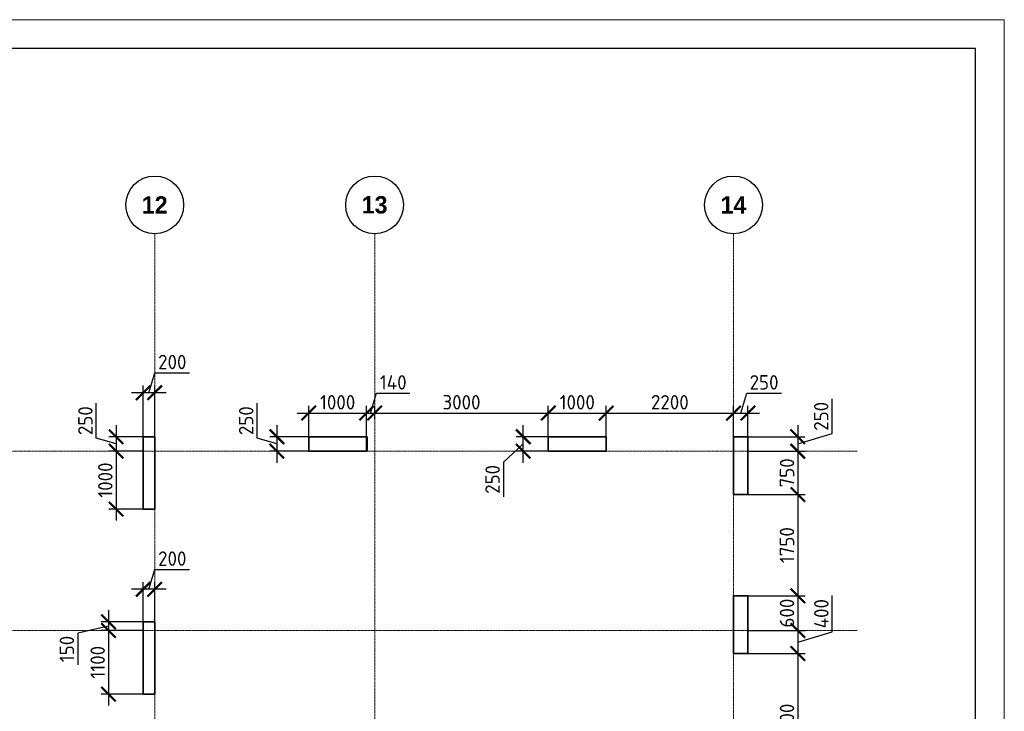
# Model space of a CAD drawing. Header units: millimetres. Extents: x 369815 to 1481759, y -423071 to -27917.
# Tile 47 of 256: x 478909 to 495921, y -300839 to -288878. Entities that reach past the tile are written whole.
import ezdxf

# ---------------------------------------------------------------- set-up
doc = ezdxf.new("R2010")
doc.units = ezdxf.units.MM
doc.linetypes.add('______5', pattern=[1100, 800, -100, 100, -100])
doc.linetypes.add('осевая', pattern=[50.8, 31.75, -6.35, 6.35, -6.35])
doc.layers.add('Колонна_ бетон', color=7, linetype='Continuous', lineweight=50, true_color=0xb4b496)
for name, color, linetype, lineweight in [('Оси', 40, '______5', 18), ('РАЗМЕРЫ', 1, 'Continuous', 9), ('ТОНКИЕ', 7, 'Continuous', 9)]:
    doc.layers.add(name, color=color, linetype=linetype, lineweight=lineweight)
doc.layers.add('ТОЛСТЫЕ_ОСНОВНЫЕ', color=6, linetype='Continuous')
doc.styles.add('Century Gothic', font='GOTHIC.TTF')
doc.styles.add('GOST-2.304_Type-B', font='GOST_Common.ttf')
doc.dimstyles.new('СПДС', dxfattribs={"dimscale": 100, "dimtxt": 2.5, "dimasz": 2.5, "dimexe": 1.25, "dimexo": 0, "dimtad": 1, "dimdec": 0, "dimtxsty": 'GOST-2.304_Type-B', "dimblk": 'ARCHTICK', "dimcen": 2.5, "dimdle": 2, "dimadec": 0, "dimazin": 2, "dimtfac": 0.75, "dimtdec": 0, "dimtmove": 1, "dimatfit": 3, "dimfxl": 1, "dimtolj": 1, "dimarcsym": 1})

# ---------------------------------------------------------------- blocks, each defined once
blk = doc.blocks.new('NSY101')
at = {"color": 0, "linetype": 'ByBlock', "lineweight": -2}
blk.add_circle((0, 0), 50, dxfattribs=at)
blk = doc.blocks.new('СЛОЖНЫЙ_ОБЪЕКТ_19')
at = {"layer": 'Оси', "color": 16, "linetype": 'Continuous', "lineweight": 25, "transparency": 33554687, "xscale": 9.999999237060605, "yscale": 9.999999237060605, "zscale": 9.999999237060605}
blk.add_blockref('NSY101', (41513, -989), dxfattribs=at)
at = {"layer": 'Оси', "color": 16, "linetype": 'Continuous', "lineweight": 25, "transparency": 33554687, "insert": (41513, -989), "char_height": 300, "width": 620, "attachment_point": 5, "style": 'Century Gothic'}
blk.add_mtext('\\A1;{\\fCentury Gothic|i0|b1;\\H300.000000;\\W1.000000;\\C16;12}\\P', dxfattribs=at)
blk = doc.blocks.new('СЛОЖНЫЙ_ОБЪЕКТ_20')
at = {"layer": 'Оси', "color": 16, "linetype": 'Continuous', "lineweight": 25, "transparency": 33554687, "xscale": 9.999999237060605, "yscale": 9.999999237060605, "zscale": 9.999999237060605}
blk.add_blockref('NSY101', (45313, -989), dxfattribs=at)
at = {"layer": 'Оси', "color": 16, "linetype": 'Continuous', "lineweight": 25, "transparency": 33554687, "insert": (45313, -989), "char_height": 300, "width": 620, "attachment_point": 5, "style": 'Century Gothic'}
blk.add_mtext('\\A1;{\\fCentury Gothic|i0|b1;\\H300.000000;\\W1.000000;\\C16;13}\\P', dxfattribs=at)
blk = doc.blocks.new('СЛОЖНЫЙ_ОБЪЕКТ_21')
at = {"layer": 'Оси', "color": 16, "linetype": 'Continuous', "lineweight": 25, "transparency": 33554687, "xscale": 9.999999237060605, "yscale": 9.999999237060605, "zscale": 9.999999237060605}
blk.add_blockref('NSY101', (51513, -989), dxfattribs=at)
at = {"layer": 'Оси', "color": 16, "linetype": 'Continuous', "lineweight": 25, "transparency": 33554687, "insert": (51513, -989), "char_height": 300, "width": 620, "attachment_point": 5, "style": 'Century Gothic'}
blk.add_mtext('\\A1;{\\fCentury Gothic|i0|b1;\\H300.000000;\\W1.000000;\\C16;14}\\P', dxfattribs=at)
blk = doc.blocks.new('оси2')
at = {"layer": 'Оси', "color": 16, "linetype": 'осевая', "lineweight": 0, "ltscale": 0.5, "transparency": 33554687}
for p, q in [((1020445.5, 5465.4), (1020445.5, -20739.3)), ((1024245.5, 5465.4), (1024245.5, -20739.3)), ((1030445.5, 5465.4), (1030445.5, -20739.3)), ((979200, 1707.1), (1032582.1, 1707.1)), ((979200, -1392.9), (1032582.1, -1392.9))]:
    blk.add_line(p, q, dxfattribs=at)
at = {"layer": 'Оси', "color": 16, "linetype": 'Continuous', "lineweight": 25, "transparency": 33554687}
for name in ['СЛОЖНЫЙ_ОБЪЕКТ_19', 'СЛОЖНЫЙ_ОБЪЕКТ_20', 'СЛОЖНЫЙ_ОБЪЕКТ_21']:
    blk.add_blockref(name, (978932, 6954.9), dxfattribs=at)
blk = doc.blocks.new('_ArchTick')
at = {"color": 0, "linetype": 'ByBlock', "const_width": 0.15}
blk.add_lwpolyline([(-0.5, -0.5), (0.5, 0.5)], dxfattribs=at)
blk = doc.blocks.new('*D1367')
at = {"layer": 'DEFPOINTS', "color": 0, "transparency": 16777216}
for p in [(481042, -298729), (481042, -299340), (481242, -299340)]:
    blk.add_point(p, dxfattribs=at)
at = {"layer": 'РАЗМЕРЫ', "color": 0, "lineweight": -2, "transparency": 16777216}
for p, q in [((481142, -298729), (481245, -298385)), ((481245, -298385), (481845, -298385)), ((481442, -298729), (480842, -298729)), ((481042, -299340), (481042, -298604)), ((481242, -299340), (481242, -298604))]:
    blk.add_line(p, q, dxfattribs=at)
at = {"layer": 'РАЗМЕРЫ', "color": 0, "lineweight": -2, "transparency": 16777216, "xscale": 250, "yscale": 250, "zscale": 250, "rotation": 180}
blk.add_blockref('_ArchTick', (481042, -298729), dxfattribs=at)
at = {"layer": 'РАЗМЕРЫ', "color": 0, "lineweight": -2, "transparency": 16777216, "xscale": 250, "yscale": 250, "zscale": 250}
blk.add_blockref('_ArchTick', (481242, -298729), dxfattribs=at)
at = {"layer": 'РАЗМЕРЫ', "color": 0, "transparency": 16777216, "insert": (481545, -298198), "char_height": 250, "attachment_point": 5, "style": 'GOST-2.304_Type-B'}
blk.add_mtext('\\A1;200', dxfattribs=at)
blk = doc.blocks.new('*D1368')
at = {"layer": 'DEFPOINTS', "color": 0, "transparency": 16777216}
for p in [(481042, -299290, -200), (480443, -299440), (481029, -299440, -560)]:
    blk.add_point(p, dxfattribs=at)
at = {"layer": 'РАЗМЕРЫ', "color": 0, "lineweight": -2, "transparency": 16777216}
for p, q in [((480443, -299090), (480443, -299640)), ((480443, -299365), (479912, -299486)), ((481042, -299290), (480318, -299290)), ((479912, -299486), (479912, -300036)), ((481029, -299440), (480318, -299440))]:
    blk.add_line(p, q, dxfattribs=at)
at = {"layer": 'РАЗМЕРЫ', "color": 0, "lineweight": -2, "transparency": 16777216, "xscale": 250, "yscale": 250, "zscale": 250}
for p, rotation in [((480443, -299290), 90), ((480443, -299440), 270)]:
    blk.add_blockref('_ArchTick', p, dxfattribs=dict(at, rotation=rotation))
at = {"layer": 'РАЗМЕРЫ', "color": 0, "transparency": 16777216, "insert": (479724, -299761), "char_height": 250, "attachment_point": 5, "rotation": 90, "style": 'GOST-2.304_Type-B'}
blk.add_mtext('\\A1;150', dxfattribs=at)
blk = doc.blocks.new('*D1369')
at = {"layer": 'DEFPOINTS', "color": 0, "transparency": 16777216}
for p in [(481029, -299440, -560), (480443, -300540), (481042, -300540, -200)]:
    blk.add_point(p, dxfattribs=at)
at = {"layer": 'РАЗМЕРЫ', "color": 0, "lineweight": -2, "transparency": 16777216}
for p, q in [((480443, -299240), (480443, -300740)), ((481029, -299440), (480318, -299440)), ((481042, -300540), (480318, -300540))]:
    blk.add_line(p, q, dxfattribs=at)
at = {"layer": 'РАЗМЕРЫ', "color": 0, "lineweight": -2, "transparency": 16777216, "xscale": 250, "yscale": 250, "zscale": 250}
for p, rotation in [((480443, -299440), 90), ((480443, -300540), 270)]:
    blk.add_blockref('_ArchTick', p, dxfattribs=dict(at, rotation=rotation))
at = {"layer": 'РАЗМЕРЫ', "color": 0, "transparency": 16777216, "insert": (480256, -299990), "char_height": 250, "attachment_point": 5, "rotation": 90, "style": 'GOST-2.304_Type-B'}
blk.add_mtext('\\A1;1100', dxfattribs=at)
blk = doc.blocks.new('*D1616')
at = {"layer": 'DEFPOINTS', "color": 0, "transparency": 16777216}
for p in [(481042, -296090, -560), (480575, -296340), (481042, -296340, -560)]:
    blk.add_point(p, dxfattribs=at)
at = {"layer": 'РАЗМЕРЫ', "color": 0, "lineweight": -2, "transparency": 16777216}
for p, q in [((480231, -296112), (480231, -295512)), ((480575, -295890), (480575, -296540)), ((480575, -296215), (480231, -296112)), ((481042, -296090), (480450, -296090)), ((481042, -296340), (480450, -296340))]:
    blk.add_line(p, q, dxfattribs=at)
at = {"layer": 'РАЗМЕРЫ', "color": 0, "lineweight": -2, "transparency": 16777216, "xscale": 250, "yscale": 250, "zscale": 250}
for p, rotation in [((480575, -296090), 90), ((480575, -296340), 270)]:
    blk.add_blockref('_ArchTick', p, dxfattribs=dict(at, rotation=rotation))
at = {"layer": 'РАЗМЕРЫ', "color": 0, "transparency": 16777216, "insert": (480044, -295812), "char_height": 250, "attachment_point": 5, "rotation": 90, "style": 'GOST-2.304_Type-B'}
blk.add_mtext('\\A1;250', dxfattribs=at)
blk = doc.blocks.new('*D1617')
at = {"layer": 'DEFPOINTS', "color": 0, "transparency": 16777216}
for p in [(481042, -296340), (480575, -297340), (481042, -297340, -560)]:
    blk.add_point(p, dxfattribs=at)
at = {"layer": 'РАЗМЕРЫ', "color": 0, "lineweight": -2, "transparency": 16777216}
for p, q in [((480575, -296140), (480575, -297540)), ((481042, -296340), (480450, -296340)), ((481042, -297340), (480450, -297340))]:
    blk.add_line(p, q, dxfattribs=at)
at = {"layer": 'РАЗМЕРЫ', "color": 0, "lineweight": -2, "transparency": 16777216, "xscale": 250, "yscale": 250, "zscale": 250}
for p, rotation in [((480575, -296340), 90), ((480575, -297340), 270)]:
    blk.add_blockref('_ArchTick', p, dxfattribs=dict(at, rotation=rotation))
at = {"layer": 'РАЗМЕРЫ', "color": 0, "transparency": 16777216, "insert": (480388, -296840), "char_height": 250, "attachment_point": 5, "rotation": 90, "style": 'GOST-2.304_Type-B'}
blk.add_mtext('\\A1;1000', dxfattribs=at)
blk = doc.blocks.new('*D1618')
at = {"layer": 'DEFPOINTS', "color": 0, "transparency": 16777216}
for p in [(481042, -295329), (481042, -296090), (481242, -296090, -560)]:
    blk.add_point(p, dxfattribs=at)
at = {"layer": 'РАЗМЕРЫ', "color": 0, "lineweight": -2, "transparency": 16777216}
for p, q in [((481142, -295329), (481245, -294985)), ((481245, -294985), (481845, -294985)), ((481442, -295329), (480842, -295329)), ((481042, -296090), (481042, -295204)), ((481242, -296090), (481242, -295204))]:
    blk.add_line(p, q, dxfattribs=at)
at = {"layer": 'РАЗМЕРЫ', "color": 0, "lineweight": -2, "transparency": 16777216, "xscale": 250, "yscale": 250, "zscale": 250, "rotation": 180}
blk.add_blockref('_ArchTick', (481042, -295329), dxfattribs=at)
at = {"layer": 'РАЗМЕРЫ', "color": 0, "lineweight": -2, "transparency": 16777216, "xscale": 250, "yscale": 250, "zscale": 250}
blk.add_blockref('_ArchTick', (481242, -295329), dxfattribs=at)
at = {"layer": 'РАЗМЕРЫ', "color": 0, "transparency": 16777216, "insert": (481545, -294798), "char_height": 250, "attachment_point": 5, "style": 'GOST-2.304_Type-B'}
blk.add_mtext('\\A1;200', dxfattribs=at)
blk = doc.blocks.new('*D1619')
at = {"layer": 'DEFPOINTS', "color": 0, "transparency": 16777216}
for p in [(484902, -295681), (483902, -296090, -560), (484902, -296090, -360)]:
    blk.add_point(p, dxfattribs=at)
at = {"layer": 'РАЗМЕРЫ', "color": 0, "lineweight": -2, "transparency": 16777216}
for p, q in [((483902, -296090), (483902, -295556)), ((484902, -296090), (484902, -295556)), ((483702, -295681), (485102, -295681))]:
    blk.add_line(p, q, dxfattribs=at)
at = {"layer": 'РАЗМЕРЫ', "color": 0, "lineweight": -2, "transparency": 16777216, "xscale": 250, "yscale": 250, "zscale": 250, "rotation": 180}
blk.add_blockref('_ArchTick', (483902, -295681), dxfattribs=at)
at = {"layer": 'РАЗМЕРЫ', "color": 0, "lineweight": -2, "transparency": 16777216, "xscale": 250, "yscale": 250, "zscale": 250}
blk.add_blockref('_ArchTick', (484902, -295681), dxfattribs=at)
at = {"layer": 'РАЗМЕРЫ', "color": 0, "transparency": 16777216, "insert": (484402, -295494), "char_height": 250, "attachment_point": 5, "style": 'GOST-2.304_Type-B'}
blk.add_mtext('\\A1;1000', dxfattribs=at)
blk = doc.blocks.new('*D1620')
at = {"layer": 'DEFPOINTS', "color": 0, "transparency": 16777216}
for p in [(485042, -295681), (485042, -295789, -560), (484902, -296090)]:
    blk.add_point(p, dxfattribs=at)
at = {"layer": 'РАЗМЕРЫ', "color": 0, "lineweight": -2, "transparency": 16777216}
for p, q in [((484972, -295681), (485075, -295337)), ((485075, -295337), (485650, -295337)), ((484902, -296090), (484902, -295556)), ((485042, -295789), (485042, -295556)), ((484702, -295681), (485242, -295681))]:
    blk.add_line(p, q, dxfattribs=at)
at = {"layer": 'РАЗМЕРЫ', "color": 0, "lineweight": -2, "transparency": 16777216, "xscale": 250, "yscale": 250, "zscale": 250, "rotation": 180}
blk.add_blockref('_ArchTick', (484902, -295681), dxfattribs=at)
at = {"layer": 'РАЗМЕРЫ', "color": 0, "lineweight": -2, "transparency": 16777216, "xscale": 250, "yscale": 250, "zscale": 250}
blk.add_blockref('_ArchTick', (485042, -295681), dxfattribs=at)
at = {"layer": 'РАЗМЕРЫ', "color": 0, "transparency": 16777216, "insert": (485363, -295150), "char_height": 250, "attachment_point": 5, "style": 'GOST-2.304_Type-B'}
blk.add_mtext('\\A1;140', dxfattribs=at)
blk = doc.blocks.new('*D1621')
at = {"layer": 'DEFPOINTS', "color": 0, "transparency": 16777216}
for p in [(484326, -296090, -360), (483353, -296340), (484326, -296340, -360)]:
    blk.add_point(p, dxfattribs=at)
at = {"layer": 'РАЗМЕРЫ', "color": 0, "lineweight": -2, "transparency": 16777216}
for p, q in [((483009, -296112), (483009, -295512)), ((483353, -295890), (483353, -296540)), ((483353, -296215), (483009, -296112)), ((484326, -296090), (483228, -296090)), ((484326, -296340), (483228, -296340))]:
    blk.add_line(p, q, dxfattribs=at)
at = {"layer": 'РАЗМЕРЫ', "color": 0, "lineweight": -2, "transparency": 16777216, "xscale": 250, "yscale": 250, "zscale": 250}
for p, rotation in [((483353, -296090), 90), ((483353, -296340), 270)]:
    blk.add_blockref('_ArchTick', p, dxfattribs=dict(at, rotation=rotation))
at = {"layer": 'РАЗМЕРЫ', "color": 0, "transparency": 16777216, "insert": (482822, -295812), "char_height": 250, "attachment_point": 5, "rotation": 90, "style": 'GOST-2.304_Type-B'}
blk.add_mtext('\\A1;250', dxfattribs=at)
blk = doc.blocks.new('*D1551')
at = {"layer": 'DEFPOINTS', "color": 0, "transparency": 16777216}
for p in [(487609, -296090), (488042, -296090, -360), (488042, -296340, -360)]:
    blk.add_point(p, dxfattribs=at)
at = {"layer": 'РАЗМЕРЫ', "color": 0, "lineweight": -2, "transparency": 16777216}
for p, q in [((487609, -296540), (487609, -295890)), ((488042, -296090), (487484, -296090)), ((487609, -296215), (487267, -296528)), ((488042, -296340), (487484, -296340)), ((487267, -296528), (487267, -297128))]:
    blk.add_line(p, q, dxfattribs=at)
at = {"layer": 'РАЗМЕРЫ', "color": 0, "lineweight": -2, "transparency": 16777216, "xscale": 250, "yscale": 250, "zscale": 250}
for p, rotation in [((487609, -296090), 90), ((487609, -296340), 270)]:
    blk.add_blockref('_ArchTick', p, dxfattribs=dict(at, rotation=rotation))
at = {"layer": 'РАЗМЕРЫ', "color": 0, "transparency": 16777216, "insert": (487079, -296828), "char_height": 250, "attachment_point": 5, "rotation": 90, "style": 'GOST-2.304_Type-B'}
blk.add_mtext('\\A1;250', dxfattribs=at)
blk = doc.blocks.new('*D1622')
at = {"layer": 'DEFPOINTS', "color": 0, "transparency": 16777216}
for p in [(485042, -295789, -560), (488042, -295681), (488042, -296090)]:
    blk.add_point(p, dxfattribs=at)
at = {"layer": 'РАЗМЕРЫ', "color": 0, "lineweight": -2, "transparency": 16777216}
for p, q in [((485042, -295789), (485042, -295556)), ((488042, -296090), (488042, -295556)), ((484842, -295681), (488242, -295681))]:
    blk.add_line(p, q, dxfattribs=at)
at = {"layer": 'РАЗМЕРЫ', "color": 0, "lineweight": -2, "transparency": 16777216, "xscale": 250, "yscale": 250, "zscale": 250, "rotation": 180}
blk.add_blockref('_ArchTick', (485042, -295681), dxfattribs=at)
at = {"layer": 'РАЗМЕРЫ', "color": 0, "lineweight": -2, "transparency": 16777216, "xscale": 250, "yscale": 250, "zscale": 250}
blk.add_blockref('_ArchTick', (488042, -295681), dxfattribs=at)
at = {"layer": 'РАЗМЕРЫ', "color": 0, "transparency": 16777216, "insert": (486542, -295494), "char_height": 250, "attachment_point": 5, "style": 'GOST-2.304_Type-B'}
blk.add_mtext('\\A1;3000', dxfattribs=at)
blk = doc.blocks.new('*D1623')
at = {"layer": 'DEFPOINTS', "color": 0, "transparency": 16777216}
for p in [(489042, -295681), (488042, -296090), (489042, -296090, -360)]:
    blk.add_point(p, dxfattribs=at)
at = {"layer": 'РАЗМЕРЫ', "color": 0, "lineweight": -2, "transparency": 16777216}
for p, q in [((488042, -296090), (488042, -295556)), ((489042, -296090), (489042, -295556)), ((487842, -295681), (489242, -295681))]:
    blk.add_line(p, q, dxfattribs=at)
at = {"layer": 'РАЗМЕРЫ', "color": 0, "lineweight": -2, "transparency": 16777216, "xscale": 250, "yscale": 250, "zscale": 250, "rotation": 180}
blk.add_blockref('_ArchTick', (488042, -295681), dxfattribs=at)
at = {"layer": 'РАЗМЕРЫ', "color": 0, "lineweight": -2, "transparency": 16777216, "xscale": 250, "yscale": 250, "zscale": 250}
blk.add_blockref('_ArchTick', (489042, -295681), dxfattribs=at)
at = {"layer": 'РАЗМЕРЫ', "color": 0, "transparency": 16777216, "insert": (488542, -295494), "char_height": 250, "attachment_point": 5, "style": 'GOST-2.304_Type-B'}
blk.add_mtext('\\A1;1000', dxfattribs=at)
blk = doc.blocks.new('*D1624')
at = {"layer": 'DEFPOINTS', "color": 0, "transparency": 16777216}
for p in [(491492, -296090, -560), (491492, -296340, -560), (492351, -296340)]:
    blk.add_point(p, dxfattribs=at)
at = {"layer": 'РАЗМЕРЫ', "color": 0, "lineweight": -2, "transparency": 16777216}
for p, q in [((492944, -296037), (492944, -295437)), ((492351, -295890), (492351, -296540)), ((491492, -296090), (492476, -296090)), ((492351, -296215), (492944, -296037)), ((491492, -296340), (492476, -296340))]:
    blk.add_line(p, q, dxfattribs=at)
at = {"layer": 'РАЗМЕРЫ', "color": 0, "lineweight": -2, "transparency": 16777216, "xscale": 250, "yscale": 250, "zscale": 250}
for p, rotation in [((492351, -296090), 90), ((492351, -296340), 270)]:
    blk.add_blockref('_ArchTick', p, dxfattribs=dict(at, rotation=rotation))
at = {"layer": 'РАЗМЕРЫ', "color": 0, "transparency": 16777216, "insert": (492757, -295737), "char_height": 250, "attachment_point": 5, "rotation": 90, "style": 'GOST-2.304_Type-B'}
blk.add_mtext('\\A1;250', dxfattribs=at)
blk = doc.blocks.new('*D1625')
at = {"layer": 'DEFPOINTS', "color": 0, "transparency": 16777216}
for p in [(491495, -296340, -560), (491492, -297091, -560), (492354, -297091)]:
    blk.add_point(p, dxfattribs=at)
at = {"layer": 'РАЗМЕРЫ', "color": 0, "lineweight": -2, "transparency": 16777216}
for p, q in [((492354, -296140), (492354, -297291)), ((491495, -296340), (492479, -296340)), ((491492, -297091), (492479, -297091))]:
    blk.add_line(p, q, dxfattribs=at)
at = {"layer": 'РАЗМЕРЫ', "color": 0, "lineweight": -2, "transparency": 16777216, "xscale": 250, "yscale": 250, "zscale": 250}
for p, rotation in [((492354, -296340), 90), ((492354, -297091), 270)]:
    blk.add_blockref('_ArchTick', p, dxfattribs=dict(at, rotation=rotation))
at = {"layer": 'РАЗМЕРЫ', "color": 0, "transparency": 16777216, "insert": (492166, -296715), "char_height": 250, "attachment_point": 5, "rotation": 90, "style": 'GOST-2.304_Type-B'}
blk.add_mtext('\\A1;750', dxfattribs=at)
blk = doc.blocks.new('*D1626')
at = {"layer": 'DEFPOINTS', "color": 0, "transparency": 16777216}
for p in [(491492, -297091, -560), (491492, -298840, -360), (492354, -298840)]:
    blk.add_point(p, dxfattribs=at)
at = {"layer": 'РАЗМЕРЫ', "color": 0, "lineweight": -2, "transparency": 16777216}
for p, q in [((492354, -296891), (492354, -299040)), ((491492, -297091), (492479, -297091)), ((491492, -298840), (492479, -298840))]:
    blk.add_line(p, q, dxfattribs=at)
at = {"layer": 'РАЗМЕРЫ', "color": 0, "lineweight": -2, "transparency": 16777216, "xscale": 250, "yscale": 250, "zscale": 250}
for p, rotation in [((492354, -297091), 90), ((492354, -298840), 270)]:
    blk.add_blockref('_ArchTick', p, dxfattribs=dict(at, rotation=rotation))
at = {"layer": 'РАЗМЕРЫ', "color": 0, "transparency": 16777216, "insert": (492166, -297965), "char_height": 250, "attachment_point": 5, "rotation": 90, "style": 'GOST-2.304_Type-B'}
blk.add_mtext('\\A1;1750', dxfattribs=at)
blk = doc.blocks.new('*D1627')
at = {"layer": 'DEFPOINTS', "color": 0, "transparency": 16777216}
for p in [(491492, -298840, -360), (491492, -299440, -560), (492354, -299440)]:
    blk.add_point(p, dxfattribs=at)
at = {"layer": 'РАЗМЕРЫ', "color": 0, "lineweight": -2, "transparency": 16777216}
for p, q in [((492354, -298640), (492354, -299640)), ((491492, -298840), (492479, -298840)), ((491492, -299440), (492479, -299440))]:
    blk.add_line(p, q, dxfattribs=at)
at = {"layer": 'РАЗМЕРЫ', "color": 0, "lineweight": -2, "transparency": 16777216, "xscale": 250, "yscale": 250, "zscale": 250}
for p, rotation in [((492354, -298840), 90), ((492354, -299440), 270)]:
    blk.add_blockref('_ArchTick', p, dxfattribs=dict(at, rotation=rotation))
at = {"layer": 'РАЗМЕРЫ', "color": 0, "transparency": 16777216, "insert": (492166, -299140), "char_height": 250, "attachment_point": 5, "rotation": 90, "style": 'GOST-2.304_Type-B'}
blk.add_mtext('\\A1;600', dxfattribs=at)
blk = doc.blocks.new('*D1628')
at = {"layer": 'DEFPOINTS', "color": 0, "transparency": 16777216}
for p in [(491492, -299440, -560), (491492, -299840, -560), (492354, -299840)]:
    blk.add_point(p, dxfattribs=at)
at = {"layer": 'РАЗМЕРЫ', "color": 0, "lineweight": -2, "transparency": 16777216}
for p, q in [((492947, -299462), (492947, -298837)), ((492354, -299240), (492354, -300040)), ((491492, -299440), (492479, -299440)), ((492354, -299640), (492947, -299462)), ((491492, -299840), (492479, -299840))]:
    blk.add_line(p, q, dxfattribs=at)
at = {"layer": 'РАЗМЕРЫ', "color": 0, "lineweight": -2, "transparency": 16777216, "xscale": 250, "yscale": 250, "zscale": 250}
for p, rotation in [((492354, -299440), 90), ((492354, -299840), 270)]:
    blk.add_blockref('_ArchTick', p, dxfattribs=dict(at, rotation=rotation))
at = {"layer": 'РАЗМЕРЫ', "color": 0, "transparency": 16777216, "insert": (492760, -299150), "char_height": 250, "attachment_point": 5, "rotation": 90, "style": 'GOST-2.304_Type-B'}
blk.add_mtext('\\A1;400', dxfattribs=at)
blk = doc.blocks.new('*D1629')
at = {"layer": 'DEFPOINTS', "color": 0, "transparency": 16777216}
for p in [(491492, -299840, -560), (491492, -302240, -560), (492354, -302240)]:
    blk.add_point(p, dxfattribs=at)
at = {"layer": 'РАЗМЕРЫ', "color": 0, "lineweight": -2, "transparency": 16777216}
for p, q in [((492354, -299640), (492354, -302440)), ((491492, -299840), (492479, -299840)), ((491492, -302240), (492479, -302240))]:
    blk.add_line(p, q, dxfattribs=at)
at = {"layer": 'РАЗМЕРЫ', "color": 0, "lineweight": -2, "transparency": 16777216, "xscale": 250, "yscale": 250, "zscale": 250}
for p, rotation in [((492354, -299840), 90), ((492354, -302240), 270)]:
    blk.add_blockref('_ArchTick', p, dxfattribs=dict(at, rotation=rotation))
at = {"layer": 'РАЗМЕРЫ', "color": 0, "transparency": 16777216, "insert": (492166, -301040), "char_height": 250, "attachment_point": 5, "rotation": 90, "style": 'GOST-2.304_Type-B'}
blk.add_mtext('\\A1;2400', dxfattribs=at)
blk = doc.blocks.new('*D1639')
at = {"layer": 'DEFPOINTS', "color": 0, "transparency": 16777216}
for p in [(491242, -295681), (489042, -296090, -360), (491242, -296090, -560)]:
    blk.add_point(p, dxfattribs=at)
at = {"layer": 'РАЗМЕРЫ', "color": 0, "lineweight": -2, "transparency": 16777216}
for p, q in [((489042, -296090), (489042, -295556)), ((491242, -296090), (491242, -295556)), ((488842, -295681), (491442, -295681))]:
    blk.add_line(p, q, dxfattribs=at)
at = {"layer": 'РАЗМЕРЫ', "color": 0, "lineweight": -2, "transparency": 16777216, "xscale": 250, "yscale": 250, "zscale": 250, "rotation": 180}
blk.add_blockref('_ArchTick', (489042, -295681), dxfattribs=at)
at = {"layer": 'РАЗМЕРЫ', "color": 0, "lineweight": -2, "transparency": 16777216, "xscale": 250, "yscale": 250, "zscale": 250}
blk.add_blockref('_ArchTick', (491242, -295681), dxfattribs=at)
at = {"layer": 'РАЗМЕРЫ', "color": 0, "transparency": 16777216, "insert": (490142, -295494), "char_height": 250, "attachment_point": 5, "style": 'GOST-2.304_Type-B'}
blk.add_mtext('\\A1;2200', dxfattribs=at)
blk = doc.blocks.new('*D1640')
at = {"layer": 'DEFPOINTS', "color": 0, "transparency": 16777216}
for p in [(491492, -295681), (491242, -296090, -560), (491492, -296090)]:
    blk.add_point(p, dxfattribs=at)
at = {"layer": 'РАЗМЕРЫ', "color": 0, "lineweight": -2, "transparency": 16777216}
for p, q in [((491367, -295681), (491470, -295337)), ((491470, -295337), (492070, -295337)), ((491242, -296090), (491242, -295556)), ((491492, -296090), (491492, -295556)), ((491042, -295681), (491692, -295681))]:
    blk.add_line(p, q, dxfattribs=at)
at = {"layer": 'РАЗМЕРЫ', "color": 0, "lineweight": -2, "transparency": 16777216, "xscale": 250, "yscale": 250, "zscale": 250, "rotation": 180}
blk.add_blockref('_ArchTick', (491242, -295681), dxfattribs=at)
at = {"layer": 'РАЗМЕРЫ', "color": 0, "lineweight": -2, "transparency": 16777216, "xscale": 250, "yscale": 250, "zscale": 250}
blk.add_blockref('_ArchTick', (491492, -295681), dxfattribs=at)
at = {"layer": 'РАЗМЕРЫ', "color": 0, "transparency": 16777216, "insert": (491770, -295150), "char_height": 250, "attachment_point": 5, "style": 'GOST-2.304_Type-B'}
blk.add_mtext('\\A1;250', dxfattribs=at)
blk = doc.blocks.new('*U133')
at = {"layer": 'ТОЛСТЫЕ_ОСНОВНЫЕ', "color": 6}
blk.add_lwpolyline([(20, 5), (589, 5), (589, 415), (20, 415)], close=True, dxfattribs=at)
at = {"layer": 'ТОНКИЕ'}
blk.add_lwpolyline([(0, 0), (594, 0), (594, 420), (0, 420)], close=True, dxfattribs=at)

msp = doc.modelspace()

# ---------------------------------------------------------------- linework, layer by layer
at = {"layer": 'Колонна_ бетон', "color": 180, "linetype": 'Continuous', "lineweight": 35, "transparency": 33554687}
for p, q in [((481041.9, -299290.3, -200), (481241.9, -299290.3, -200)), ((481041.9, -299290.3, -200), (481041.9, -300540.3, -200)), ((481241.9, -300540.3, -200), (481241.9, -299290.3, -200)), ((481241.9, -300540.3, -200), (481041.9, -300540.3, -200))]:
    msp.add_line(p, q, dxfattribs=at)
for points, elevation in [([(481042, -296090.3), (481242, -296090.3), (481242, -297340.3), (481042, -297340.3)], -560), ([(483901.9, -296090.3), (484901.9, -296090.3), (484901.9, -296340.3), (483901.9, -296340.3)], -360), ([(483902, -296090.3), (484912, -296090.3), (484912, -296340.3), (483902, -296340.3)], -560), ([(488041.9, -296089.9), (489041.6, -296089.9), (489041.6, -296340.3), (488041.9, -296340.3)], -360), ([(491242, -296090.3), (491492, -296090.3), (491492, -297090.6), (491242, -297090.6)], -560), ([(491242, -298840.3), (491491.9, -298840.3), (491491.9, -299840.3), (491242, -299840.3)], -360), ([(491242, -298840.3), (491492, -298840.3), (491492, -299840.3), (491242, -299840.3)], -560)]:
    msp.add_lwpolyline(points, close=True, dxfattribs=dict(at, elevation=elevation))

# ---------------------------------------------------------------- block references
at = {"xscale": 100, "yscale": 100, "zscale": 100}
msp.add_blockref('*U133', (436520.8, -330877.6, 3100), dxfattribs=at)
at = {"layer": 'РАЗМЕРЫ'}
msp.add_blockref('оси2', (-539203.5, -298047.4, -560), dxfattribs=at)

# ---------------------------------------------------------------- dimensions: what is measured, and where the dimension line sits
at = {"layer": 'РАЗМЕРЫ', "color": 146}
for base, p1, p2, picture, middle in [((481042, -295329.2), (481242, -296090.3, -560), (481042, -296090.3), '*D1618', (481307.6, -294797.9)), ((485042, -295681), (484901.9, -296090.3), (485042, -295789, -560), '*D1620', (485137.6, -295149.8)), ((491492, -295681), (491242, -296090.3, -560), (491492, -296090.3), '*D1640', (491532.6, -295149.8)), ((484901.9, -295681), (483902, -296090.3, -560), (484901.9, -296090.3, -360), '*D1619', (484401.9, -295493.5)), ((488041.9, -295681), (485042, -295789, -560), (488041.9, -296089.9), '*D1622', (486541.9, -295493.5)), ((489041.6, -295681), (488041.9, -296089.9), (489041.6, -296089.9, -360), '*D1623', (488541.7, -295493.5)), ((491242, -295681), (489041.6, -296089.9, -360), (491242, -296090.3, -560), '*D1639', (490141.8, -295493.5))]:
    dim = msp.add_linear_dim(base=base, p1=p1, p2=p2, dimstyle='СПДС', dxfattribs=at)
    dim.commit()
    dim.dimension.update_dxf_attribs({"geometry": picture, "text_midpoint": middle})
for base, p1, p2, picture, middle in [((492350.7, -296340.3), (491492, -296090.3, -560), (491492, -296340.3, -560), '*D1624', (492757, -295974.7)), ((480575.2, -296340.3), (481042, -296090.3, -560), (481042, -296340.3, -560), '*D1616', (480044, -296049.7)), ((483353.2, -296340.3), (484325.9, -296090.3, -360), (484325.9, -296340.3, -360), '*D1621', (482822, -296049.7)), ((480575.2, -297340.3), (481042, -296340.3), (481042, -297340.3, -560), '*D1617', (480387.7, -296840.3)), ((492353.7, -297090.6), (491495, -296340.3, -560), (491492, -297090.6, -560), '*D1625', (492166.2, -296715.4)), ((492353.7, -298840.3), (491492, -297090.6, -560), (491491.9, -298840.3, -360), '*D1626', (492166.2, -297965.4)), ((492353.7, -299440.3), (491491.9, -298840.3, -360), (491492, -299440.3, -560), '*D1627', (492166.2, -299140.3)), ((492353.7, -299840.3), (491492, -299440.3, -560), (491492, -299840.3, -560), '*D1628', (492760, -299399.7)), ((492353.7, -302240.3), (491492, -299840.3, -560), (491492, -302240.3, -560), '*D1629', (492166.2, -301040.3))]:
    dim = msp.add_linear_dim(base=base, p1=p1, p2=p2, angle=90, dimstyle='СПДС', dxfattribs=at)
    dim.commit()
    dim.dimension.update_dxf_attribs({"geometry": picture, "text_midpoint": middle})
at = {"layer": 'РАЗМЕРЫ', "color": 146, "true_color": 0x006272}
dim = msp.add_linear_dim(base=(487609.2, -296089.9), p1=(488041.9, -296340.3, -360), p2=(488041.9, -296089.9, -360), angle=90, dimstyle='СПДС', dxfattribs=at)
dim.commit()
dim.dimension.update_dxf_attribs({"geometry": '*D1551', "text_midpoint": (487266.9, -296590.2), "dimtype": 160})
dim = msp.add_linear_dim(base=(481042.2, -298729), p1=(481242, -299340.3), p2=(481042.2, -299340.3), dimstyle='СПДС', override={"dimtofl": 0}, dxfattribs=at)
dim.commit()
dim.dimension.update_dxf_attribs({"geometry": '*D1367', "text_midpoint": (481307.7, -298197.7)})
dim = msp.add_linear_dim(base=(480443.2, -299440.3), p1=(481042.2, -299290.3, -200), p2=(481029.3, -299440.3, -560), angle=90, dimstyle='СПДС', override={"dimtofl": 0}, dxfattribs=at)
dim.commit()
dim.dimension.update_dxf_attribs({"geometry": '*D1368', "text_midpoint": (479912, -299548.1), "dimtype": 160})
dim = msp.add_linear_dim(base=(480443.2, -300540.3), p1=(481029.3, -299440.3, -560), p2=(481042.2, -300540.3, -200), angle=90, dimstyle='СПДС', override={"dimtofl": 0}, dxfattribs=at)
dim.commit()
dim.dimension.update_dxf_attribs({"geometry": '*D1369', "text_midpoint": (480255.7, -299990.3)})

doc.saveas('drawing.dxf')
